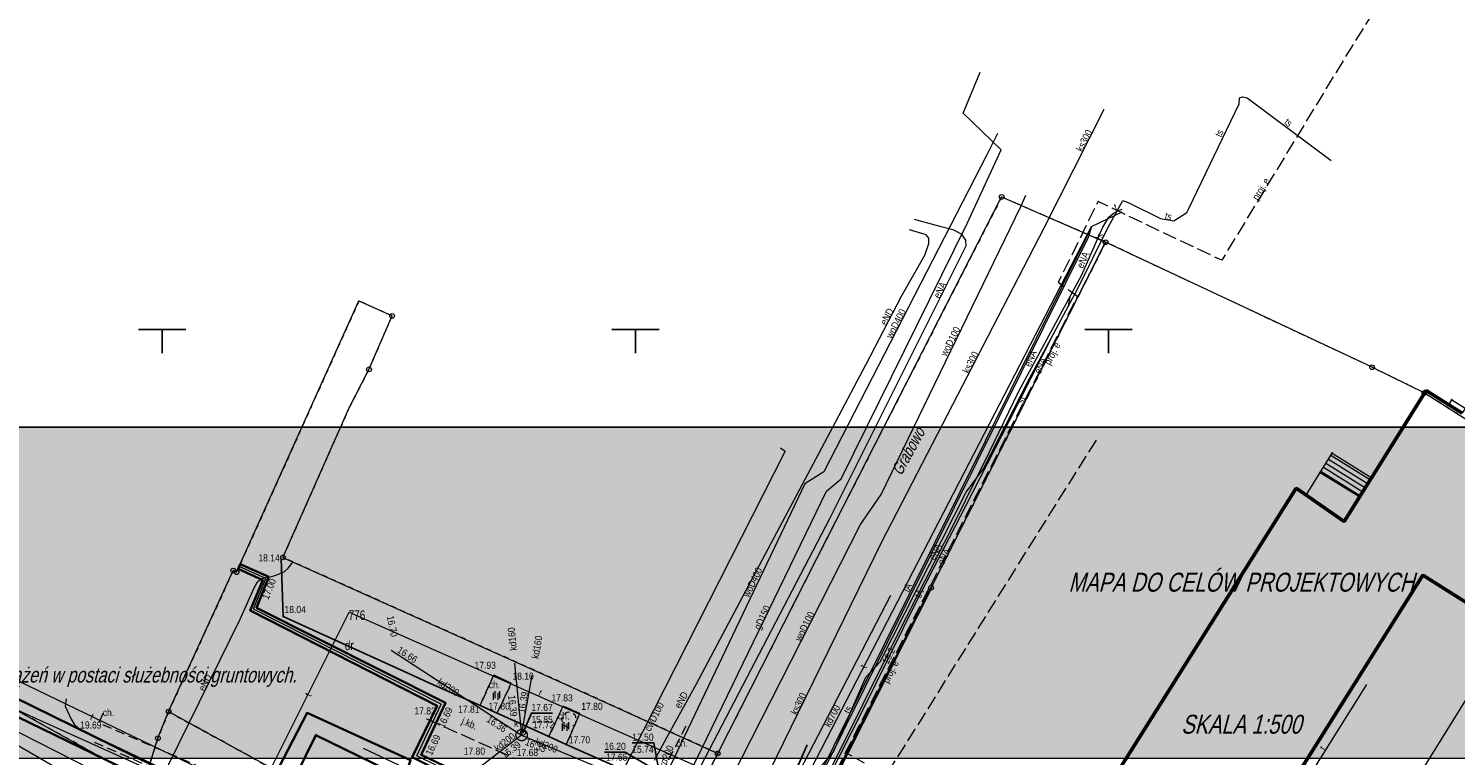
# Model space of a CAD drawing. Header units: metres. Extents: x 6530877 to 6534102, y 6042175 to 6045327.
# Tile 51 of 76: x 6532886 to 6533037, y 6044205 to 6044282. Entities that reach past the tile are written whole.
import ezdxf
from ezdxf.enums import TextEntityAlignment as Align

# ---------------------------------------------------------------- set-up
doc = ezdxf.new("R2010")
doc.units = ezdxf.units.M
doc.header["$MEASUREMENT"] = 0
for name, pattern in [('1.0_0.5', [1.5, 1, -0.5]), ('1.5_0.5', [2, 1.5, -0.5]), ('219-500', [0]), ('egug-500', [1, 0.5, -0.5])]:
    doc.linetypes.add(name, pattern=pattern)
doc.layers.get('0').update_dxf_attribs({"color": 2, "linetype": 'CONTINUOUS', "lineweight": 5})
for name, color, linetype in [('202-punkt graniczny', 7, 'CONTINUOUS'), ('203-punkt graniczny', 7, 'CONTINUOUS'), ('210-oznaczenie konturu użytku gruntowego', 7, 'CONTINUOUS'), ('211-numer działki ewidencyjnej', 7, 'CONTINUOUS'), ('218-kontur użytku gruntowego', 7, 'CONTINUOUS'), ('219-działka ewidencyjna', 7, 'CONTINUOUS'), ('312-budynek ewidencyjny', 7, 'CONTINUOUS'), ('352-schody', 7, 'CONTINUOUS'), ('994-Nazwa ulicy', 7, 'CONTINUOUS'), ('blok - kondygnacja podziemna', 7, 'CONTINUOUS'), ('chodnik', 7, 'CONTINUOUS'), ('chodnik-Atr17', 7, 'CONTINUOUS'), ('drzewo liściaste', 7, 'CONTINUOUS'), ('inny obiekt trwale związany z budynkiem (powierzchnia)', 7, 'CONTINUOUS'), ('jezdnia', 7, 'CONTINUOUS'), ('jezdnia-Atr17', 7, 'CONTINUOUS'), ('komora podziemna', 7, 'CONTINUOUS'), ('krawężnik', 7, 'CONTINUOUS'), ('obudowa ochronna przewodu', 7, 'CONTINUOUS'), ('ogrodzenie trwałe', 7, 'CONTINUOUS'), ('pikieta sztuczna', 7, 'CONTINUOUS'), ('pikieta sztuczna-Atr2', 7, 'CONTINUOUS'), ('przewód ciepłowniczy', 7, 'CONTINUOUS'), ('przewód ciepłowniczy-Atr1', 7, 'CONTINUOUS'), ('przewód elektroenergetyczny podziemny', 7, 'CONTINUOUS'), ('przewód elektroenergetyczny podziemny - ob. projektowany', 7, 'CONTINUOUS'), ('przewód elektroenergetyczny podziemny - ob. projektowany-Atr1', 7, 'CONTINUOUS'), ('przewód elektroenergetyczny podziemny-Atr1', 7, 'CONTINUOUS'), ('przewód gazowy', 7, 'CONTINUOUS'), ('przewód gazowy-Atr1', 7, 'CONTINUOUS'), ('przewód kanalizacyjny', 7, 'CONTINUOUS'), ('przewód kanalizacyjny-Atr1', 7, 'CONTINUOUS'), ('przewód telekomunikacyjny podziemny', 7, 'CONTINUOUS'), ('przewód telekomunikacyjny podziemny-Atr1', 7, 'CONTINUOUS'), ('przewód wodociągowy', 7, 'CONTINUOUS'), ('przewód wodociągowy-Atr1', 7, 'CONTINUOUS'), ('Punkt budynku', 7, 'CONTINUOUS'), ('Ramki i opis wydruku', 7, 'CONTINUOUS'), ('rzędna', 7, 'CONTINUOUS'), ('rzędna-Atr2', 7, 'CONTINUOUS'), ('rzędna-Atr3', 7, 'CONTINUOUS'), ('trawnik', 7, 'CONTINUOUS'), ('Wstawianie ramki sekcyjnej z opisem', 7, 'CONTINUOUS'), ('właz do komory lub kanału - okrągły', 7, 'CONTINUOUS'), ('właz do komory lub kanału - okrągły-Atr17', 7, 'CONTINUOUS')]:
    doc.layers.add(name, color=color, linetype=linetype)
doc.styles.get("Standard").update_dxf_attribs({"font": 'Working1250', "width": 0.75})
doc.linetypes.add('902-500', pattern='A,3.75,0,[1,ksztalty.shx,S=0.5,R=0,X=0,Y=0],3.75', length=7.5)

# ---------------------------------------------------------------- blocks, each defined once
blk = doc.blocks.new('PUNKTBUD')
at = {"color": 0}
blk.add_circle((0, 0), 0.045, dxfattribs=at)
blk = doc.blocks.new('202')
at = {"color": 0, "linetype": 'Continuous', "lineweight": 0}
blk.add_circle((0, 0), 0.25, dxfattribs=at)
blk = doc.blocks.new('203')
at = {"linetype": 'Continuous', "lineweight": 0}
h = blk.add_hatch(color=0, dxfattribs=at)
edge = h.paths.add_edge_path()
edge.add_arc((0, 0), 0.045, 0, 360)
blk = doc.blocks.new('PW01')
at = {"linetype": 'Continuous', "lineweight": 13}
h = blk.add_hatch(color=0, dxfattribs=at)
edge = h.paths.add_edge_path()
edge.add_arc((0, 0), 0.045, 0, 360)
blk = doc.blocks.new('US22')
at = {"color": 0, "linetype": 'Continuous', "lineweight": 13}
blk.add_circle((0, 0), 0.25, dxfattribs=at)
blk = doc.blocks.new('TU04')
at = {"color": 0, "linetype": 'Continuous', "lineweight": 13}
for p, q in [((0, 0), (0, 0.75)), ((0.5, 0), (0.5, 0.75))]:
    blk.add_line(p, q, dxfattribs=at)
blk = doc.blocks.new('OP021')
at = {"linetype": 'Continuous', "lineweight": 13}
h = blk.add_hatch(color=0, dxfattribs=at)
edge = h.paths.add_edge_path()
edge.add_arc((0, 0), 0.05, 0, 360)
at = {"color": 0, "linetype": 'Continuous', "lineweight": 13}
for centre, start, end in [((-0.38, 0.124), 121.308, 202.548), ((0, 0.4), 49.272, 130.728), ((0.38, 0.124), 337.452, 58.692), ((-0.235, -0.324), 193.221, 274.871), ((0.235, -0.324), 265.129, 346.779)]:
    blk.add_arc(centre, 0.4, start, end, dxfattribs=at)
blk = doc.blocks.new('RAMKA500K')
at = {"color": 0}
for p, q in [((97.5, 250), (102.5, 250)), ((100, 247.5), (100, 250)), ((147.5, 250), (152.5, 250)), ((150, 247.5), (150, 250)), ((197.5, 250), (202.5, 250)), ((200, 247.5), (200, 250))]:
    blk.add_line(p, q, dxfattribs=at)

msp = doc.modelspace()

# ---------------------------------------------------------------- hatches: boundary and pattern name
at = {"layer": 'Ramki i opis wydruku', "linetype": 'Continuous', "lineweight": 13}
msp.add_hatch(color=255, dxfattribs=at).paths.add_polyline_path([(6532806.27, 6044204.71), (6533221.77, 6044204.71), (6533221.77, 6044239.71), (6532806.27, 6044239.71)])

# ---------------------------------------------------------------- linework, layer by layer
at = {"layer": '218-kontur użytku gruntowego', "color": 3, "linetype": 'egug-500', "lineweight": 18, "flags": 128}
for points in [[(6532988.7, 6044264.02), (6532970.33, 6044228.12)], [(6532999.69, 6044259.24), (6532988.7, 6044264.02)], [(6532981.24, 6044222.72), (6532999.69, 6044259.24)], [(6532999.69, 6044259.24), (6532981.24, 6044222.72)], [(6533027.84, 6044246.02), (6532999.69, 6044259.24)], [(6532920.79, 6044253.05), (6532907.86, 6044224.36)], [(6532924.29, 6044251.45), (6532920.79, 6044253.05)], [(6532921.85, 6044245.79), (6532924.29, 6044251.45)], [(6533033.37, 6044243.32), (6533027.84, 6044246.02)], [(6532919.77, 6044241.72), (6532921.85, 6044245.79)], [(6533083.31, 6044211.61), (6533033.37, 6044243.32)], [(6532912.76, 6044225.93), (6532919.77, 6044241.72)], [(6532970.33, 6044228.12), (6532958.7, 6044205.22)], [(6532942.98, 6044212.37), (6532912.76, 6044225.93)], [(6532907.5, 6044224.53), (6532900.67, 6044209.63)], [(6532907.86, 6044224.36), (6532907.5, 6044224.53)], [(6532955.57, 6044172.58), (6532981.24, 6044222.72)], [(6532981.24, 6044222.72), (6532955.57, 6044172.58)], [(6532958.7, 6044205.22), (6532942.98, 6044212.37)], [(6532898, 6044202.32), (6532883.15, 6044210.61)], [(6532900.67, 6044209.63), (6532899.54, 6044206.82)], [(6532940.8, 6044187.59), (6532900.67, 6044209.63)], [(6532900.67, 6044209.63), (6532940.8, 6044187.59)], [(6532899.54, 6044206.82), (6532898.44, 6044203.31)], [(6532950.42, 6044188.88), (6532958.7, 6044205.22)], [(6532958.7, 6044205.22), (6532950.42, 6044188.88)]]:
    msp.add_lwpolyline(points, dxfattribs=at)
at = {"layer": '219-działka ewidencyjna', "color": 3, "linetype": '219-500', "lineweight": 18, "flags": 128}
for points in [[(6532970.33, 6044228.12), (6532988.7, 6044264.02)], [(6532988.7, 6044264.02), (6532999.69, 6044259.24)], [(6532981.24, 6044222.72), (6532999.69, 6044259.24)], [(6533027.84, 6044246.02), (6532999.69, 6044259.24)], [(6532907.86, 6044224.36), (6532920.79, 6044253.05)], [(6532920.79, 6044253.05), (6532924.29, 6044251.45)], [(6532921.85, 6044245.79), (6532924.29, 6044251.45)], [(6533027.84, 6044246.02), (6533033.37, 6044243.32)], [(6532919.77, 6044241.72), (6532921.85, 6044245.79)], [(6533033.37, 6044243.32), (6533083.31, 6044211.61)], [(6532912.76, 6044225.93), (6532919.77, 6044241.72)], [(6532958.7, 6044205.22), (6532970.33, 6044228.12)], [(6532912.76, 6044225.93), (6532942.98, 6044212.37)], [(6532900.67, 6044209.63), (6532907.5, 6044224.53)], [(6532907.5, 6044224.53), (6532907.86, 6044224.36)], [(6532955.57, 6044172.58), (6532981.24, 6044222.72)], [(6532942.98, 6044212.37), (6532958.7, 6044205.22)], [(6532883.15, 6044210.61), (6532898, 6044202.32)], [(6532899.54, 6044206.82), (6532900.67, 6044209.63)], [(6532900.67, 6044209.63), (6532940.8, 6044187.59)], [(6532898.44, 6044203.31), (6532899.54, 6044206.82)], [(6532950.42, 6044188.88), (6532958.7, 6044205.22)]]:
    msp.add_lwpolyline(points, dxfattribs=at)
at = {"layer": '312-budynek ewidencyjny', "color": 7, "linetype": 'Continuous', "lineweight": 50, "flags": 128}
for points in [[(6533024.91, 6044229.72), (6533033.56, 6044243.57)], [(6533033.56, 6044243.57), (6533035.94, 6044242.07)], [(6533035.94, 6044242.07), (6533037.36, 6044241.18)], [(6532994.75, 6044193.37), (6533019.82, 6044233.25)], [(6533019.82, 6044233.25), (6533024.91, 6044229.72)], [(6533033.2, 6044224.04), (6533008.61, 6044184.94)], [(6533066.24, 6044203.25), (6533033.2, 6044224.04)]]:
    msp.add_lwpolyline(points, dxfattribs=at)
at = {"layer": '352-schody', "color": 7, "linetype": 'Continuous', "lineweight": 18, "flags": 128}
for points in [[(6533023.63, 6044236.94), (6533027.81, 6044234.33), (6533026.55, 6044232.32), (6533022.37, 6044234.92)], [(6533023.63, 6044236.94), (6533027.81, 6044234.33), (6533026.55, 6044232.32), (6533022.37, 6044234.92)], [(6533026.55, 6044232.32), (6533024.91, 6044229.72), (6533020.88, 6044232.52), (6533022.37, 6044234.92)], [(6533026.55, 6044232.32), (6533024.91, 6044229.72), (6533020.88, 6044232.52), (6533022.37, 6044234.92)]]:
    msp.add_lwpolyline(points, close=True, dxfattribs=at)
for points in [[(6533022.968, 6044235.879), (6533027.147, 6044233.273)], [(6533023.233, 6044236.304), (6533027.413, 6044233.696)], [(6533023.498, 6044236.728), (6533027.678, 6044234.12)], [(6533022.439, 6044235.031), (6533026.616, 6044232.426)], [(6533022.704, 6044235.455), (6533026.882, 6044232.849)]]:
    msp.add_lwpolyline(points, dxfattribs=at)
at = {"layer": 'blok - kondygnacja podziemna', "color": 7, "linetype": 'Continuous', "lineweight": 18, "flags": 128}
msp.add_lwpolyline([(6533061.25, 6044195.27), (6533059.3, 6044196.51), (6533062.46, 6044201.45), (6533040.45, 6044215.29), (6533031.02, 6044200.06), (6533028.2, 6044201.86), (6533024.1, 6044195.23), (6533027.09, 6044193.29), (6533048.61, 6044179.55), (6533057.05, 6044192.97), (6533059.01, 6044191.73)], close=True, dxfattribs=at)
at = {"layer": 'chodnik', "color": 7, "linetype": '1.0_0.5', "lineweight": 18, "flags": 128}
for points in [[(6532933.58, 6044210.29), (6532935.04, 6044213.5), (6532936.87, 6044212.64), (6532935.41, 6044209.46)], [(6532940.86, 6044207), (6532942.36, 6044210.22), (6532944.13, 6044209.45), (6532942.69, 6044206.17)], [(6532893.72, 6044209.45), (6532893.31, 6044208.46), (6532910.82, 6044200.82), (6532944.42, 6044185.46), (6532945.26, 6044186.1), (6532947.89, 6044191.65), (6532951.11, 6044198.36)], [(6532955.33, 6044208.09), (6532952.89, 6044203.35)], [(6532892.81, 6044206.42), (6532903.89, 6044201.52), (6532909.96, 6044198.9), (6532910.42, 6044198.68), (6532943.15, 6044183.82), (6532942.36, 6044182.02)]]:
    msp.add_lwpolyline(points, dxfattribs=at)
at = {"layer": 'inny obiekt trwale związany z budynkiem (powierzchnia)', "color": 7, "linetype": 'Continuous', "lineweight": 18, "flags": 128}
msp.add_lwpolyline([(6533035.94, 6044242.07), (6533036.27, 6044242.58), (6533037.67, 6044241.71), (6533037.36, 6044241.18)], close=True, dxfattribs=at)
at = {"layer": 'jezdnia', "color": 7, "linetype": '1.5_0.5', "lineweight": 18, "flags": 128}
msp.add_lwpolyline([(6532927.93, 6044208.87), (6532937.08, 6044204.78)], dxfattribs=at)
at = {"layer": 'komora podziemna', "color": 34, "linetype": 'Continuous', "lineweight": 18, "flags": 128}
msp.add_lwpolyline([(6532937.4, 6044206.99), (6532937.4, 6044207), (6532937.4, 6044207.01), (6532937.4, 6044207.02), (6532937.39, 6044207.03), (6532937.39, 6044207.04), (6532937.39, 6044207.05), (6532937.39, 6044207.06), (6532937.39, 6044207.07), (6532937.39, 6044207.08), (6532937.39, 6044207.09), (6532937.38, 6044207.1), (6532937.38, 6044207.11), (6532937.38, 6044207.12), (6532937.38, 6044207.13), (6532937.38, 6044207.14), (6532937.38, 6044207.15), (6532937.38, 6044207.16), (6532937.38, 6044207.17), (6532937.38, 6044207.18), (6532937.38, 6044207.19), (6532937.38, 6044207.2), (6532937.38, 6044207.21), (6532937.39, 6044207.22), (6532937.39, 6044207.23), (6532937.39, 6044207.24), (6532937.39, 6044207.25), (6532937.39, 6044207.26), (6532937.39, 6044207.27), (6532937.39, 6044207.28), (6532937.4, 6044207.29), (6532937.4, 6044207.3), (6532937.4, 6044207.31), (6532937.4, 6044207.32), (6532937.41, 6044207.33), (6532937.41, 6044207.34), (6532937.41, 6044207.35), (6532937.42, 6044207.35), (6532937.42, 6044207.36), (6532937.42, 6044207.37), (6532937.43, 6044207.38), (6532937.43, 6044207.39), (6532937.43, 6044207.4), (6532937.44, 6044207.4), (6532937.44, 6044207.41), (6532937.44, 6044207.42), (6532937.45, 6044207.42), (6532937.45, 6044207.43), (6532937.45, 6044207.44), (6532937.46, 6044207.45), (6532937.46, 6044207.46), (6532937.47, 6044207.46), (6532937.47, 6044207.47), (6532937.48, 6044207.48), (6532937.48, 6044207.49), (6532937.49, 6044207.49), (6532937.49, 6044207.5), (6532937.5, 6044207.51), (6532937.5, 6044207.52), (6532937.51, 6044207.52), (6532937.51, 6044207.53), (6532937.52, 6044207.53), (6532937.52, 6044207.54), (6532937.53, 6044207.54), (6532937.53, 6044207.55), (6532937.54, 6044207.56), (6532937.55, 6044207.57), (6532937.56, 6044207.58), (6532937.57, 6044207.59), (6532937.58, 6044207.6), (6532937.59, 6044207.61), (6532937.6, 6044207.62), (6532937.61, 6044207.63), (6532937.62, 6044207.63), (6532937.63, 6044207.64), (6532937.64, 6044207.65), (6532937.65, 6044207.65), (6532937.65, 6044207.66), (6532937.66, 6044207.66), (6532937.67, 6044207.67), (6532937.68, 6044207.67), (6532937.68, 6044207.68), (6532937.69, 6044207.68), (6532937.7, 6044207.68), (6532937.7, 6044207.69), (6532937.71, 6044207.69), (6532937.72, 6044207.7), (6532937.73, 6044207.7), (6532937.74, 6044207.7), (6532937.75, 6044207.71), (6532937.76, 6044207.71), (6532937.77, 6044207.71), (6532937.77, 6044207.72), (6532937.78, 6044207.72), (6532937.79, 6044207.72), (6532937.8, 6044207.73), (6532937.81, 6044207.73), (6532937.82, 6044207.73), (6532937.83, 6044207.74), (6532937.84, 6044207.74), (6532937.85, 6044207.74), (6532937.86, 6044207.74), (6532937.87, 6044207.74), (6532937.88, 6044207.75), (6532937.89, 6044207.75), (6532937.9, 6044207.75), (6532937.91, 6044207.75), (6532937.92, 6044207.75), (6532937.93, 6044207.75), (6532937.94, 6044207.75), (6532937.95, 6044207.75), (6532937.96, 6044207.75), (6532937.97, 6044207.75), (6532937.98, 6044207.75), (6532937.99, 6044207.75), (6532938, 6044207.75), (6532938.01, 6044207.75), (6532938.02, 6044207.75), (6532938.03, 6044207.75), (6532938.04, 6044207.75), (6532938.05, 6044207.75), (6532938.06, 6044207.75), (6532938.07, 6044207.75), (6532938.08, 6044207.75), (6532938.09, 6044207.75), (6532938.09, 6044207.74), (6532938.1, 6044207.74), (6532938.11, 6044207.74), (6532938.12, 6044207.74), (6532938.13, 6044207.74), (6532938.14, 6044207.73), (6532938.15, 6044207.73), (6532938.16, 6044207.73), (6532938.17, 6044207.73), (6532938.17, 6044207.72), (6532938.18, 6044207.72), (6532938.19, 6044207.72), (6532938.2, 6044207.71), (6532938.21, 6044207.71), (6532938.22, 6044207.71), (6532938.22, 6044207.7), (6532938.23, 6044207.7), (6532938.24, 6044207.7), (6532938.24, 6044207.69), (6532938.25, 6044207.69), (6532938.26, 6044207.69), (6532938.27, 6044207.68), (6532938.28, 6044207.68), (6532938.29, 6044207.67), (6532938.3, 6044207.66), (6532938.31, 6044207.66), (6532938.32, 6044207.65), (6532938.33, 6044207.65), (6532938.33, 6044207.64), (6532938.34, 6044207.64), (6532938.34, 6044207.63), (6532938.35, 6044207.63), (6532938.36, 6044207.62), (6532938.37, 6044207.62), (6532938.37, 6044207.61), (6532938.38, 6044207.61), (6532938.38, 6044207.6), (6532938.39, 6044207.6), (6532938.39, 6044207.59), (6532938.4, 6044207.59), (6532938.4, 6044207.58), (6532938.41, 6044207.58), (6532938.41, 6044207.57), (6532938.42, 6044207.57), (6532938.42, 6044207.56), (6532938.43, 6044207.56), (6532938.43, 6044207.55), (6532938.44, 6044207.54), (6532938.45, 6044207.53), (6532938.46, 6044207.52), (6532938.46, 6044207.51), (6532938.47, 6044207.51), (6532938.47, 6044207.5), (6532938.48, 6044207.49), (6532938.48, 6044207.48), (6532938.49, 6044207.48), (6532938.49, 6044207.47), (6532938.5, 6044207.46), (6532938.5, 6044207.45), (6532938.51, 6044207.45), (6532938.51, 6044207.44), (6532938.51, 6044207.43), (6532938.52, 6044207.43), (6532938.52, 6044207.42), (6532938.53, 6044207.41), (6532938.53, 6044207.4), (6532938.53, 6044207.39), (6532938.54, 6044207.38), (6532938.54, 6044207.37), (6532938.54, 6044207.36), (6532938.55, 6044207.36), (6532938.55, 6044207.35), (6532938.55, 6044207.34), (6532938.56, 6044207.33), (6532938.56, 6044207.32), (6532938.56, 6044207.31), (6532938.56, 6044207.3), (6532938.57, 6044207.29), (6532938.57, 6044207.28), (6532938.57, 6044207.27), (6532938.57, 6044207.26), (6532938.57, 6044207.25), (6532938.58, 6044207.24), (6532938.58, 6044207.23), (6532938.58, 6044207.22), (6532938.58, 6044207.21), (6532938.58, 6044207.2), (6532938.58, 6044207.19), (6532938.58, 6044207.18), (6532938.58, 6044207.17), (6532938.58, 6044207.16), (6532938.58, 6044207.15), (6532938.58, 6044207.14), (6532938.58, 6044207.13), (6532938.58, 6044207.12), (6532938.58, 6044207.11), (6532938.58, 6044207.1), (6532938.58, 6044207.09), (6532938.58, 6044207.08), (6532938.58, 6044207.07), (6532938.58, 6044207.06), (6532938.57, 6044207.06), (6532938.57, 6044207.05), (6532938.57, 6044207.04), (6532938.57, 6044207.03), (6532938.57, 6044207.02), (6532938.56, 6044207.01), (6532938.56, 6044207), (6532938.56, 6044206.99), (6532938.56, 6044206.98), (6532938.55, 6044206.98), (6532938.55, 6044206.97), (6532938.55, 6044206.96), (6532938.55, 6044206.95), (6532938.54, 6044206.94), (6532938.54, 6044206.93), (6532938.54, 6044206.92), (6532938.53, 6044206.92), (6532938.53, 6044206.91), (6532938.52, 6044206.9), (6532938.52, 6044206.89), (6532938.52, 6044206.88), (6532938.51, 6044206.87), (6532938.51, 6044206.86), (6532938.5, 6044206.86), (6532938.5, 6044206.85), (6532938.5, 6044206.84), (6532938.49, 6044206.84), (6532938.49, 6044206.83), (6532938.48, 6044206.83), (6532938.48, 6044206.82), (6532938.47, 6044206.81), (6532938.47, 6044206.8), (6532938.46, 6044206.8), (6532938.46, 6044206.79), (6532938.45, 6044206.78), (6532938.44, 6044206.77), (6532938.43, 6044206.76), (6532938.42, 6044206.75), (6532938.42, 6044206.74), (6532938.41, 6044206.73), (6532938.4, 6044206.73), (6532938.4, 6044206.72), (6532938.39, 6044206.72), (6532938.39, 6044206.71), (6532938.38, 6044206.71), (6532938.38, 6044206.7), (6532938.37, 6044206.7), (6532938.36, 6044206.69), (6532938.35, 6044206.68), (6532938.34, 6044206.68), (6532938.34, 6044206.67), (6532938.33, 6044206.67), (6532938.33, 6044206.66), (6532938.32, 6044206.66), (6532938.31, 6044206.66), (6532938.31, 6044206.65), (6532938.3, 6044206.65), (6532938.3, 6044206.64), (6532938.29, 6044206.64), (6532938.28, 6044206.63), (6532938.27, 6044206.63), (6532938.26, 6044206.62), (6532938.25, 6044206.62), (6532938.24, 6044206.61), (6532938.23, 6044206.61), (6532938.22, 6044206.61), (6532938.22, 6044206.6), (6532938.21, 6044206.6), (6532938.2, 6044206.6), (6532938.19, 6044206.59), (6532938.18, 6044206.59), (6532938.17, 6044206.59), (6532938.17, 6044206.58), (6532938.16, 6044206.58), (6532938.15, 6044206.58), (6532938.14, 6044206.58), (6532938.13, 6044206.57), (6532938.12, 6044206.57), (6532938.11, 6044206.57), (6532938.1, 6044206.57), (6532938.09, 6044206.56), (6532938.08, 6044206.56), (6532938.07, 6044206.56), (6532938.06, 6044206.56), (6532938.05, 6044206.56), (6532938.04, 6044206.56), (6532938.03, 6044206.56), (6532938.02, 6044206.56), (6532938.01, 6044206.56), (6532938, 6044206.56), (6532938, 6044206.55), (6532937.99, 6044206.55), (6532937.98, 6044206.55), (6532937.97, 6044206.55), (6532937.96, 6044206.56), (6532937.95, 6044206.56), (6532937.94, 6044206.56), (6532937.93, 6044206.56), (6532937.92, 6044206.56), (6532937.91, 6044206.56), (6532937.9, 6044206.56), (6532937.89, 6044206.56), (6532937.88, 6044206.56), (6532937.87, 6044206.57), (6532937.86, 6044206.57), (6532937.85, 6044206.57), (6532937.84, 6044206.57), (6532937.83, 6044206.57), (6532937.82, 6044206.58), (6532937.81, 6044206.58), (6532937.8, 6044206.58), (6532937.79, 6044206.59), (6532937.78, 6044206.59), (6532937.77, 6044206.59), (6532937.76, 6044206.6), (6532937.75, 6044206.6), (6532937.74, 6044206.61), (6532937.73, 6044206.61), (6532937.72, 6044206.61), (6532937.71, 6044206.62), (6532937.7, 6044206.62), (6532937.7, 6044206.63), (6532937.69, 6044206.63), (6532937.68, 6044206.63), (6532937.68, 6044206.64), (6532937.67, 6044206.64), (6532937.66, 6044206.65), (6532937.65, 6044206.65), (6532937.65, 6044206.66), (6532937.64, 6044206.66), (6532937.63, 6044206.67), (6532937.62, 6044206.68), (6532937.61, 6044206.68), (6532937.6, 6044206.69), (6532937.59, 6044206.7), (6532937.58, 6044206.71), (6532937.57, 6044206.72), (6532937.56, 6044206.73), (6532937.55, 6044206.74), (6532937.54, 6044206.75), (6532937.53, 6044206.76), (6532937.52, 6044206.77), (6532937.52, 6044206.78), (6532937.51, 6044206.78), (6532937.51, 6044206.79), (6532937.5, 6044206.79), (6532937.5, 6044206.8), (6532937.49, 6044206.8), (6532937.49, 6044206.81), (6532937.49, 6044206.82), (6532937.48, 6044206.82), (6532937.48, 6044206.83), (6532937.47, 6044206.84), (6532937.47, 6044206.85), (6532937.46, 6044206.85), (6532937.46, 6044206.86), (6532937.45, 6044206.87), (6532937.45, 6044206.88), (6532937.44, 6044206.89), (6532937.44, 6044206.9), (6532937.44, 6044206.91), (6532937.43, 6044206.91), (6532937.43, 6044206.92), (6532937.43, 6044206.93), (6532937.42, 6044206.93), (6532937.42, 6044206.94), (6532937.42, 6044206.95), (6532937.42, 6044206.96), (6532937.41, 6044206.96), (6532937.41, 6044206.97), (6532937.41, 6044206.98)], close=True, dxfattribs=at)
at = {"layer": 'krawężnik', "color": 7, "linetype": 'Continuous', "lineweight": 25, "flags": 128}
for points in [[(6532912.58, 6044225.81), (6532912.78, 6044219.68), (6532926.28, 6044213.56), (6532928.11, 6044212.72), (6532933.58, 6044210.29), (6532935.41, 6044209.46), (6532940.86, 6044207), (6532942.69, 6044206.17), (6532948.81, 6044203.43), (6532950.1, 6044203.52), (6532952.06, 6044203.69), (6532952.89, 6044203.35), (6532953.86, 6044202.96)], [(6532950.35, 6044170.67), (6532954.65, 6044179.16), (6532955.2, 6044180.32), (6532959.09, 6044188.05), (6532961.42, 6044192.94), (6532967.27, 6044204.1), (6532968.16, 6044206.14)]]:
    msp.add_lwpolyline(points, dxfattribs=at)
at = {"layer": 'obudowa ochronna przewodu', "color": 7, "linetype": 'Continuous', "lineweight": 35, "flags": 128}
msp.add_lwpolyline([(6532738.35, 6044283.13), (6532805.18, 6044248.19), (6532807.71, 6044253.27), (6532813.93, 6044249.72), (6532811.35, 6044244.78), (6532910.91, 6044196.32), (6532916.23, 6044207.16), (6532923.68, 6044203.52), (6532922.17, 6044199.08), (6532934.84, 6044193.17), (6532935.76, 6044194.97), (6532924.72, 6044200.03), (6532926.24, 6044204.51), (6532915.31, 6044209.5), (6532909.72, 6044198.7), (6532814.13, 6044245.68), (6532816.77, 6044250.83), (6532812.27, 6044253.27), (6532812.06, 6044253.39), (6532806.93, 6044256.15), (6532804.19, 6044250.77), (6532741.18, 6044283.72)], dxfattribs=at)
msp.add_lwpolyline([(6532939.16, 6044198.45), (6532938.25, 6044196.33), (6532938.96, 6044195.98), (6532940.26, 6044198.9), (6532927.37, 6044205.08), (6532929.92, 6044210.57), (6532909.97, 6044220.61), (6532911.25, 6044223.86), (6532908.25, 6044225.23), (6532908.02, 6044224.73), (6532910.63, 6044223.52), (6532909.31, 6044220.31), (6532929.05, 6044210.25), (6532926.42, 6044204.81)], close=True, dxfattribs=at)
at = {"layer": 'ogrodzenie trwałe', "color": 7, "linetype": '902-500', "lineweight": 35, "flags": 128}
msp.add_lwpolyline([(6532944.09, 6044149.18), (6532950.01, 6044160.85), (6532952.57, 6044166.35), (6532955.81, 6044172.56), (6532956.66, 6044174.31), (6532964.69, 6044190.12), (6532971.06, 6044202.61), (6532981.24, 6044222.72)], dxfattribs=at)
at = {"layer": 'przewód ciepłowniczy', "color": 212, "linetype": 'Continuous', "lineweight": 18, "flags": 128}
for points in [[(6532965.32, 6044237.52), (6532965.82, 6044237.16), (6532946.12, 6044198.39), (6532940.1, 6044201.29), (6532937.98, 6044196.47)], [(6532938.61, 6044196.15), (6532939.71, 6044198.67), (6532926.89, 6044204.95), (6532929.49, 6044210.41), (6532909.64, 6044220.46), (6532910.94, 6044223.69), (6532908.13, 6044224.96)], [(6532921.25, 6044205.76), (6532924.96, 6044204.01), (6532923.44, 6044199.56), (6532935.3, 6044194.07)]]:
    msp.add_lwpolyline(points, dxfattribs=at)
at = {"layer": 'przewód elektroenergetyczny podziemny', "color": 1, "linetype": 'Continuous', "lineweight": 18, "flags": 128}
for points in [[(6532945.71, 6044153.68), (6532950.28, 6044163.66), (6532951.81, 6044166.54), (6532956.3, 6044174.78), (6532977.62, 6044217.61), (6532983.68, 6044229.51), (6532987.42, 6044237.07), (6532990.48, 6044243.41), (6532995.79, 6044253.25), (6532997.12, 6044255.73), (6532999.39, 6044260.82), (6533000.04, 6044261.9), (6533000.48, 6044262.29), (6533000.98, 6044262.57), (6533001.27, 6044262.67), (6533001.42, 6044262.73)], [(6532979.45, 6044261.69), (6532980.34, 6044261.42), (6532982.17, 6044260.93), (6532983.53, 6044260.57), (6532984.42, 6044260.13), (6532984.88, 6044259.44), (6532984.92, 6044258.81), (6532970.5, 6044230), (6532956.95, 6044203.99), (6532955.5, 6044203.37), (6532951.81, 6044195.4), (6532952.51, 6044194.41)], [(6532952.01, 6044204.52), (6532953.51, 6044207.22), (6532956.45, 6044212.56), (6532959.86, 6044219.01), (6532971.18, 6044240.28), (6532974.38, 6044246.34), (6532978.1, 6044253.53), (6532980.58, 6044257.88), (6532981, 6044259.12), (6532981.01, 6044259.67), (6532980.71, 6044260.03), (6532978.96, 6044260.56)], [(6532958.48, 6044178.73), (6532960.55, 6044182.97), (6532970.27, 6044202.35), (6532974.05, 6044209.84), (6532979.73, 6044221.34), (6532984.9, 6044231.37), (6532989.49, 6044240.34), (6532994.15, 6044249.47), (6532995.75, 6044252.53), (6532995.93, 6044253.42)], [(6532828.33, 6044237.79), (6532856.48, 6044224.19), (6532882.65, 6044210.7), (6532913.2, 6044196.93), (6532937.52, 6044186.18), (6532943.44, 6044183.58), (6532949.86, 6044194.64), (6532952.51, 6044194.41)], [(6532896.36, 6044195.27), (6532908.22, 6044219.39), (6532909.72, 6044222.73), (6532910.07, 6044223.36), (6532910.34, 6044223.59), (6532910.55, 6044223.69), (6532911.09, 6044223.82), (6532911.69, 6044223.94), (6532912.39, 6044224.2), (6532912.92, 6044224.43), (6532913.32, 6044224.79), (6532913.82, 6044225.45)], [(6532889.86, 6044210.99), (6532889.76, 6044210.2), (6532890.38, 6044208.84), (6532890.68, 6044208.32), (6532891.19, 6044207.86), (6532892.65, 6044207.16), (6532903.48, 6044201.98)]]:
    msp.add_lwpolyline(points, dxfattribs=at)
at = {"layer": 'przewód elektroenergetyczny podziemny - ob. projektowany', "color": 1, "linetype": '1.5_0.5', "lineweight": 18, "flags": 128}
for points in [[(6533076.29, 6044263.94), (6533074.94, 6044264.8), (6533074.57, 6044264.21), (6533069.9, 6044267), (6533068.96, 6044268.06), (6533063.97, 6044270.83), (6533055.65, 6044276.33), (6533054.3, 6044276.37), (6533050.46, 6044278.99), (6533048.88, 6044280.07), (6533045.28, 6044282.53), (6533036.8, 6044288.98), (6533033.02, 6044291.67), (6533024.92, 6044278.65), (6533011.95, 6044257.33), (6533005.79, 6044260.23), (6532998.89, 6044263.55), (6532995.98, 6044257.61), (6532995.45, 6044256.56), (6532994.66, 6044255.01), (6532996.71, 6044253.53), (6532992.85, 6044245.93), (6532978.59, 6044217.89), (6532968.2, 6044197.45), (6532961.86, 6044184.96), (6532950.6, 6044189.54), (6532947.87, 6044190.84), (6532945.07, 6044184.89), (6532944.4, 6044183.43), (6532938.1, 6044170.04), (6532937.87, 6044169.55), (6532937.24, 6044167.71), (6532937.88, 6044166.87), (6532937.45, 6044165.89), (6532936.58, 6044162.88), (6532933.71, 6044163.09), (6532928.73, 6044149.52), (6532924.63, 6044138.24), (6532924.25, 6044137.21), (6532922.25, 6044131.69), (6532921.18, 6044128.75), (6532937.51, 6044123.05), (6532938.69, 6044123.44), (6532940.84, 6044122.34)], [(6532998.67, 6044238.33), (6532989.1, 6044223.07), (6532979.53, 6044207.77), (6532960.33, 6044177.29), (6532953.48, 6044166.62), (6532954.42, 6044162.88), (6532948.98, 6044151.14)]]:
    msp.add_lwpolyline(points, dxfattribs=at)
at = {"layer": 'przewód gazowy', "color": 52, "linetype": 'Continuous', "lineweight": 18, "flags": 128}
msp.add_lwpolyline([(6532921.91, 6044118.07), (6532929.71, 6044144.76), (6532938.05, 6044172.51), (6532940.87, 6044171.69), (6532949.84, 6044190.9), (6532970.21, 6044232.92), (6532971.74, 6044234.22), (6532985.06, 6044261.22), (6532988.66, 6044269), (6532984.62, 6044272.86), (6532986.44, 6044277.21)], dxfattribs=at)
at = {"layer": 'przewód kanalizacyjny', "color": 34, "linetype": 'Continuous', "lineweight": 18, "flags": 128}
for points in [[(6532949.66, 6044173.63), (6532910.17, 6044191.31), (6532873.32, 6044212.63), (6532839.79, 6044229.56), (6532806, 6044246.78), (6532771.38, 6044264.12), (6532737.85, 6044281.45), (6532712.36, 6044295.44), (6532705.32, 6044299.24), (6532657.1, 6044325.16), (6532630.97, 6044338.87), (6532622.63, 6044343.76), (6532612.58, 6044348.82)], [(6532926.76, 6044126.24), (6532936.66, 6044146.55), (6532949.66, 6044173.63), (6532976.03, 6044227.59), (6532993.16, 6044260.68), (6532999.52, 6044273.29)], [(6532976.96, 6044221.92), (6532963.72, 6044196.32)], [(6532924.2, 6044216.14), (6532937.98, 6044207.15), (6532951.68, 6044201.41), (6532963.72, 6044196.32)], [(6532937.23, 6044214.75), (6532937.98, 6044207.15), (6532939.08, 6044213.49)], [(6532937.98, 6044207.15), (6532933.07, 6044203.36)]]:
    msp.add_lwpolyline(points, dxfattribs=at)
at = {"layer": 'przewód telekomunikacyjny podziemny', "color": 30, "linetype": 'Continuous', "lineweight": 18, "flags": 128}
for points in [[(6532744.39, 6044285.25), (6532804.49, 6044254.47), (6532816.71, 6044247.85), (6532844.33, 6044232.75), (6532866.56, 6044221.65), (6532910.04, 6044200.69), (6532937.56, 6044187.8)], [(6532969.57, 6044203.75), (6532970.92, 6044205.37), (6532974.36, 6044213.29), (6532975.86, 6044214.88), (6532984.95, 6044232.81), (6532986.73, 6044235.24), (6532991.65, 6044244.83), (6532996.75, 6044254.35), (6532999.91, 6044260.77), (6533001.51, 6044263.64), (6533002.13, 6044263.39), (6533005.5, 6044261.76), (6533006.88, 6044261.49), (6533008.25, 6044262.37), (6533008.49, 6044262.81), (6533013.8, 6044273.86), (6533013.84, 6044274.51), (6533014.15, 6044274.61), (6533014.66, 6044274.49), (6533023.52, 6044267.88)], [(6532957.28, 6044178.29), (6532957.57, 6044179.05), (6532997.71, 6044259.82), (6532998.21, 6044260.91), (6533001.43, 6044262.45)], [(6532910.04, 6044200.69), (6532919.75, 6044220.13), (6532955.46, 6044204.32), (6532966.43, 6044199.43), (6532998.21, 6044260.91)], [(6532998.21, 6044260.91), (6532997.84, 6044259.74), (6532957.75, 6044178.98), (6532957.28, 6044178.29), (6532945.42, 6044154.72), (6532938.08, 6044139.43), (6532927.44, 6044099.18)], [(6532994.09, 6044160.88), (6533005.09, 6044177.1), (6533011.27, 6044186.93), (6533027.28, 6044212.51)]]:
    msp.add_lwpolyline(points, dxfattribs=at)
at = {"layer": 'przewód wodociągowy', "color": 5, "linetype": 'Continuous', "lineweight": 18, "flags": 128}
for points in [[(6532533.3, 6044384.26), (6532607.13, 6044346.77), (6532662.6, 6044317.43), (6532691.38, 6044301.95), (6532709.52, 6044292.22), (6532721.01, 6044285.74), (6532758.98, 6044265.35), (6532774.32, 6044257.11), (6532807.3, 6044238.82), (6532818.96, 6044233.08), (6532843.35, 6044221.57), (6532874.95, 6044206.72), (6532935.97, 6044178.21), (6532945.46, 6044173.7), (6532973.77, 6044229.39), (6532975.98, 6044232.59), (6532990.74, 6044263), (6532991.16, 6044263.95), (6532991.27, 6044264.21)], [(6532938.6, 6044164.82), (6532938.53, 6044168.5), (6532940.61, 6044176.47), (6532940.36, 6044177.24), (6532939.65, 6044178.93), (6532938.68, 6044180.04), (6532937.61, 6044181.24), (6532912.71, 6044193.22), (6532837.18, 6044231.68), (6532813.81, 6044242.3), (6532804.34, 6044245.54), (6532777.48, 6044256.68), (6532774.63, 6044257.9), (6532726.38, 6044283.63), (6532692.68, 6044302.01), (6532683.43, 6044306.88), (6532677.72, 6044309.95), (6532634.51, 6044333.15), (6532602.33, 6044350.05)], [(6532988.26, 6044270.71), (6532987.12, 6044268.49), (6532969.9, 6044234.99), (6532967.92, 6044233.72), (6532940.61, 6044176.47)]]:
    msp.add_lwpolyline(points, dxfattribs=at)
at = {"layer": 'Ramki i opis wydruku', "color": 7, "linetype": 'Continuous', "lineweight": 13, "flags": 128}
for points in [[(6532806.27, 6044204.71), (6533221.77, 6044204.71), (6533221.77, 6044239.71), (6532806.27, 6044239.71)], [(6532806.32, 6043947.76), (6533221.72, 6043947.76), (6533221.72, 6044239.66), (6532806.32, 6044239.66)]]:
    msp.add_lwpolyline(points, close=True, dxfattribs=at)
at = {"layer": 'rzędna-Atr2', "color": 7, "flags": 128}
for points in [[(6532938.14, 6044207.41), (6532939.01, 6044209.47), (6532941.255, 6044209.47)], [(6532952.5, 6044203.24), (6532948.93, 6044205.36), (6532946.722, 6044205.36)], [(6532952.5, 6044203.24), (6532951.94, 6044206.32), (6532949.663, 6044206.32)]]:
    msp.add_lwpolyline(points, dxfattribs=at)
at = {"layer": 'trawnik', "color": 7, "linetype": '1.0_0.5', "lineweight": 18, "flags": 128}
for points in [[(6532935.41, 6044209.46), (6532936.87, 6044212.64), (6532935.04, 6044213.5), (6532933.58, 6044210.29)], [(6532942.69, 6044206.17), (6532944.13, 6044209.45), (6532942.36, 6044210.22), (6532940.86, 6044207)], [(6532971.06, 6044202.61), (6532964.69, 6044190.12), (6532956.66, 6044174.31), (6532955.81, 6044172.56), (6532952.57, 6044166.35), (6532950.01, 6044160.85), (6532944.15, 6044149.28), (6532946.5, 6044148.18), (6532949.77, 6044150.48), (6532951.62, 6044153.22), (6532958.8, 6044164.51), (6532962.9, 6044170.97), (6532967.95, 6044178.89), (6532973.65, 6044187.84), (6532977.09, 6044193.29), (6532978.48, 6044195.42), (6532978.96, 6044196.18), (6532979.1, 6044197.18), (6532975.29, 6044202.03), (6532975.25, 6044203.59), (6532972.36, 6044205.22)]]:
    msp.add_lwpolyline(points, close=True, dxfattribs=at)

# ---------------------------------------------------------------- block references
at = {"layer": '202-punkt graniczny', "color": 3, "linetype": 'Continuous', "lineweight": 18}
for p in [(6532988.7, 6044264.02), (6532999.69, 6044259.24), (6532924.29, 6044251.45), (6532921.85, 6044245.79), (6533027.84, 6044246.02), (6533033.37, 6044243.32), (6532912.76, 6044225.93), (6532907.5, 6044224.53), (6532907.86, 6044224.36), (6532981.24, 6044222.72), (6532900.67, 6044209.63), (6532899.54, 6044206.82), (6532958.7, 6044205.22)]:
    msp.add_blockref('202', p, dxfattribs=at)
at = {"layer": '203-punkt graniczny', "color": 3, "linetype": 'Continuous', "lineweight": 18}
for p in [(6532920.79, 6044253.05), (6532919.77, 6044241.72), (6532970.33, 6044228.12), (6532942.98, 6044212.37)]:
    msp.add_blockref('203', p, dxfattribs=at)
at = {"layer": 'drzewo liściaste', "color": 94, "linetype": 'Continuous', "lineweight": 18, "rotation": 305.6299999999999}
msp.add_blockref('OP021', (6532942.99, 6044208.78), dxfattribs=at)
at = {"layer": 'pikieta sztuczna', "color": 7, "linetype": 'Continuous', "lineweight": 13}
for p in [(6532912.58, 6044225.81), (6532912.78, 6044219.68), (6532935.04, 6044213.5), (6532936.87, 6044212.64), (6532933.58, 6044210.29), (6532942.36, 6044210.22), (6532893.31, 6044208.46), (6532927.93, 6044208.87), (6532935.41, 6044209.46), (6532944.13, 6044209.45), (6532940.86, 6044207), (6532942.69, 6044206.17)]:
    msp.add_blockref('PW01', p, dxfattribs=at)
at = {"layer": 'Punkt budynku', "color": 5, "linetype": 'Continuous', "lineweight": 18}
for p in [(6533033.56, 6044243.57), (6533035.94, 6044242.07), (6533036.27, 6044242.58), (6533023.63, 6044236.94), (6533022.37, 6044234.92), (6533027.81, 6044234.33), (6533019.82, 6044233.25), (6533020.88, 6044232.52), (6533026.55, 6044232.32), (6533024.91, 6044229.72), (6533033.2, 6044224.04)]:
    msp.add_blockref('PUNKTBUD', p, dxfattribs=at)
at = {"layer": 'rzędna', "color": 212, "linetype": 'Continuous', "lineweight": 18}
for p, rotation in [((6532910.94, 6044223.69), 248.054), ((6532929.49, 6044210.41), 245.105)]:
    msp.add_blockref('PW01', p, dxfattribs=dict(at, rotation=rotation))
at = {"layer": 'rzędna', "color": 34, "linetype": 'Continuous', "lineweight": 18}
for p, rotation in [((6532924.2, 6044216.14), 327.7), ((6532924.2, 6044216.14), 102.158), ((6532937.98, 6044207.15), 218.451), ((6532937.98, 6044207.15), 147.706), ((6532937.98, 6044207.15), 158.058), ((6532937.98, 6044207.15), 260.955), ((6532937.98, 6044207.15), 96.47)]:
    msp.add_blockref('PW01', p, dxfattribs=dict(at, rotation=rotation))
at = {"layer": 'rzędna', "color": 30, "linetype": 'Continuous', "lineweight": 18, "rotation": 243.109}
msp.add_blockref('PW01', (6532975.86, 6044214.88), dxfattribs=at)
at = {"layer": 'rzędna', "color": 34, "linetype": 'Continuous', "lineweight": 18}
msp.add_blockref('PW01', (6532938.14, 6044207.41), dxfattribs=at)
at = {"layer": 'trawnik', "color": 7, "linetype": 'Continuous', "lineweight": 18}
for p in [(6532935.012, 6044210.883), (6532935.179, 6044211.059), (6532942.296, 6044207.614), (6532942.459, 6044207.769)]:
    msp.add_blockref('TU04', p, dxfattribs=at)
at = {"layer": 'Wstawianie ramki sekcyjnej z opisem', "color": 7, "linetype": 'Continuous', "lineweight": 13}
msp.add_blockref('RAMKA500K', (6532800, 6044000), dxfattribs=at)
at = {"layer": 'właz do komory lub kanału - okrągły', "color": 7, "linetype": 'Continuous', "lineweight": 18}
msp.add_blockref('US22', (6532938.14, 6044207.41), dxfattribs=at)

# ---------------------------------------------------------------- texts
at = {"layer": '210-oznaczenie konturu użytku gruntowego', "color": 3, "linetype": 'Continuous', "lineweight": 18, "width": 0.79}
msp.add_text('dr', height=1, dxfattribs=at).set_placement((6532919.77, 6044216.63), align=Align.MIDDLE_CENTER)
at = {"layer": '211-numer działki ewidencyjnej', "color": 3, "linetype": 'Continuous', "lineweight": 18, "width": 0.79}
msp.add_text('776', height=1, dxfattribs=at).set_placement((6532919.69, 6044220.33), align=Align.TOP_LEFT)
at = {"layer": '994-Nazwa ulicy', "color": 7, "linetype": 'Continuous', "lineweight": 25, "oblique": 15, "width": 0.79}
msp.add_text('Grabowo', height=1.25, rotation=61.501, dxfattribs=at).set_placement((6532978.82, 6044237.13), align=Align.MIDDLE_CENTER)
at = {"layer": 'chodnik-Atr17', "color": 7, "width": 0.9}
for p in [(6532934.51, 6044212.1), (6532893.72, 6044209.16), (6532941.81, 6044208.81), (6532954.31, 6044205.92)]:
    msp.add_text('ch.', height=0.75, dxfattribs=at).set_placement(p)
at = {"layer": 'jezdnia-Atr17', "color": 7, "width": 0.9}
msp.add_text('j.kb.', height=0.75, rotation=-24.084, dxfattribs=at).set_placement((6532931.56, 6044208.38))
at = {"layer": 'pikieta sztuczna-Atr2', "color": 7, "width": 0.9}
for s, p in [('18.14', (6532910.16, 6044225.28)), ('18.04', (6532912.92, 6044219.82)), ('17.93', (6532933, 6044213.93)), ('18.10', (6532937.01, 6044212.78)), ('17.83', (6532941.12, 6044210.49)), ('17.80', (6532944.28, 6044209.59)), ('19.69', (6532891.33, 6044207.62)), ('17.72', (6532939.17, 6044207.65)), ('17.70', (6532942.96, 6044206.05)), ('17.80', (6532931.86, 6044204.86)), ('17.68', (6532937.46, 6044204.71)), ('17.65', (6532946.9, 6044204.22))]:
    msp.add_text(s, height=0.75, dxfattribs=at).set_placement(p, align=Align.BOTTOM_LEFT)
for s, p in [('17.82', (6532926.65, 6044209.33)), ('17.81', (6532931.27, 6044209.52)), ('17.80', (6532934.48, 6044209.84))]:
    msp.add_text(s, height=0.75, dxfattribs=at).set_placement(p)
at = {"layer": 'przewód ciepłowniczy-Atr1', "color": 212, "width": 0.9}
msp.add_text('cwD100', height=0.75, rotation=63.064, dxfattribs=at).set_placement((6532950.91, 6044207.81), align=Align.TOP_LEFT)
at = {"layer": 'przewód elektroenergetyczny podziemny - ob. projektowany-Atr1', "color": 1, "width": 0.9}
msp.add_text('proj. e', height=0.75, rotation=58.686, dxfattribs=at).set_placement((6533015.77, 6044263.6))
for rotation, p in [(63.074, (6532993.15, 6044246.52)), (63.055, (6532976.05, 6044212.9))]:
    msp.add_text('proj. e', height=0.75, rotation=rotation, dxfattribs=at).set_placement(p, align=Align.TOP_LEFT)
at = {"layer": 'przewód elektroenergetyczny podziemny-Atr1', "color": 1, "width": 0.9}
for s, rotation, p in [('eNA', 65.962, (6532997.27, 6044256.41)), ('eNA', 63.411, (6532982.13, 6044253.23)), ('eND', 62.644, (6532976.49, 6044250.41)), ('eNA', 65.962, (6532991.73, 6044246)), ('eNA', 65.962, (6532992.79, 6044245.24)), ('eNA', 64.029, (6532981.63, 6044225.57)), ('eNA', 64.029, (6532982.56, 6044225.07)), ('eND', 63.816, (6532904.46, 6044211.73)), ('eND', 61.123, (6532954.73, 6044209.89))]:
    msp.add_text(s, height=0.75, rotation=rotation, dxfattribs=at).set_placement(p)
at = {"layer": 'przewód gazowy-Atr1', "color": 40, "width": 0.9}
msp.add_text('gD150', height=0.75, rotation=64.398, dxfattribs=at).set_placement((6532963.16, 6044218.22))
at = {"layer": 'przewód kanalizacyjny-Atr1', "color": 34, "width": 0.9}
for s, rotation, p in [('ks300', 62.393, (6532997.19, 6044268.74)), ('ks300', 62.631, (6532985.2, 6044245.3)), ('kd160', 95.67, (6532937.48, 6044216.12)), ('kd160', 80.16, (6532939.76, 6044215.17)), ('ks300', 63.955, (6532967.05, 6044209.22)), ('kd200', 37.657, (6532935.44, 6044205.37))]:
    msp.add_text(s, height=0.75, rotation=rotation, dxfattribs=at).set_placement(p)
for rotation, p in [(-33.12, (6532929.2, 6044212.88)), (-22.733, (6532939.47, 6044206.53)), (65.863, (6532952.73, 6044203.76))]:
    msp.add_text('kd200', height=0.75, rotation=rotation, dxfattribs=at).set_placement(p, align=Align.MIDDLE_LEFT)
msp.add_text('kd700', height=0.75, rotation=62.652, dxfattribs=at).set_placement((6532969.89, 6044208.26), align=Align.TOP_LEFT)
at = {"layer": 'przewód telekomunikacyjny podziemny-Atr1', "color": 30, "width": 0.9}
for s, rotation, p in [('ts', 323.256, (6533018.49, 6044271.79)), ('ts', 64.332, (6533011.88, 6044270.28)), ('t', 22.411, (6533000.76, 6044262.56)), ('ts', -11.07, (6533005.9, 6044261.68)), ('ts', 63.791, (6532999.22, 6044259.37)), ('ts', 242.833, (6532990.71, 6044243)), ('tA', 63.571, (6532978.88, 6044222.2)), ('tA', 63.599, (6532980.14, 6044221.56)), ('t', 62.738, (6532974.36, 6044214.13)), ('t', -23.88, (6532939.67, 6044211.31)), ('ts', 66.52, (6532972.65, 6044209.36)), ('t', 57.959, (6533022.87, 6044205.46))]:
    msp.add_text(s, height=0.75, rotation=rotation, dxfattribs=at).set_placement(p)
for rotation, p in [(63.459, (6532915.35, 6044211.32)), (-25.737, (6532892.47, 6044209.16))]:
    msp.add_text('t', height=0.75, rotation=rotation, dxfattribs=at).set_placement(p, align=Align.MIDDLE_LEFT)
at = {"layer": 'przewód wodociągowy-Atr1', "color": 5, "width": 0.9}
for s, rotation, p in [('woD400', 62.796, (6532977.1, 6044248.99)), ('woD100', 63.057, (6532982.87, 6044247.12)), ('woD400', 64.497, (6532962.01, 6044221.65)), ('woD100', 63.053, (6532967.47, 6044217))]:
    msp.add_text(s, height=0.75, rotation=rotation, dxfattribs=at).set_placement(p)
at = {"layer": 'Ramki i opis wydruku', "color": 7, "linetype": 'Continuous', "lineweight": 13, "oblique": 15, "width": 0.79}
for s, p in [('MAPA DO CELÓW PROJEKTOWYCH', (6533014.02, 6044222.31)), ('SKALA 1:500', (6533014.02, 6044207.3))]:
    msp.add_text(s, height=2, dxfattribs=at).set_placement(p, align=Align.CENTER)
for s, p in [('W zakresie opracowania mapa aktualna na dzień 17.01.2025 r. Mapę sporządzono bez badania obciążeń w postaci służebności gruntowych.', (6532808.77, 6044212.71)), ('W zakresie opracowania występują projektowane urządzenia techniczne - zgodnie z treścią mapy.', (6532808.77, 6044210.31))]:
    msp.add_text(s, height=1.6, dxfattribs=at).set_placement(p)
at = {"layer": 'rzędna-Atr2', "color": 212, "width": 0.9}
for s, rotation, p in [('17.00', 68.077, (6532911.21, 6044221.41)), ('16.69', 64.537, (6532929.76, 6044207.83)), ('16.69', 64.198, (6532928.47, 6044204.93))]:
    msp.add_text(s, height=0.75, rotation=rotation, dxfattribs=at).set_placement(p)
at = {"layer": 'rzędna-Atr2', "color": 34, "width": 0.9}
for s, rotation, p in [('16.70', -78.571, (6532923.72, 6044219.69)), ('16.66', 326.901, (6532924.76, 6044215.95)), ('16.39', 80.16, (6532938.32, 6044209.43)), ('16.39', -84.364, (6532936.56, 6044211.33)), ('16.36', -33.12, (6532934.19, 6044208.62)), ('16.39', 37.665, (6532936.19, 6044204.61)), ('16.33', 337.253, (6532938.28, 6044206.15))]:
    msp.add_text(s, height=0.75, rotation=rotation, dxfattribs=at).set_placement(p)
at = {"layer": 'rzędna-Atr2', "color": 30, "width": 0.9}
msp.add_text('16.2', height=0.75, rotation=63.115, dxfattribs=at).set_placement((6532976.71, 6044214.58))
at = {"layer": 'rzędna-Atr2', "color": 34, "width": 0.9}
for s, p in [('17.67', (6532939.01, 6044209.478)), ('17.50', (6532949.663, 6044206.328)), ('16.20', (6532946.722, 6044205.368))]:
    msp.add_text(s, height=0.75, dxfattribs=at).set_placement(p, align=Align.BOTTOM_LEFT)
at = {"layer": 'rzędna-Atr3', "color": 34, "width": 0.9}
for s, p in [('15.85', (6532939.01, 6044208.202)), ('15.74', (6532949.663, 6044205.053))]:
    msp.add_text(s, height=0.75, dxfattribs=at).set_placement(p, align=Align.BOTTOM_LEFT)
at = {"layer": 'właz do komory lub kanału - okrągły-Atr17', "color": 7, "width": 0.9}
msp.add_text('k', height=0.75, dxfattribs=at).set_placement((6532937.19, 6044208.02))

doc.saveas('drawing.dxf')
